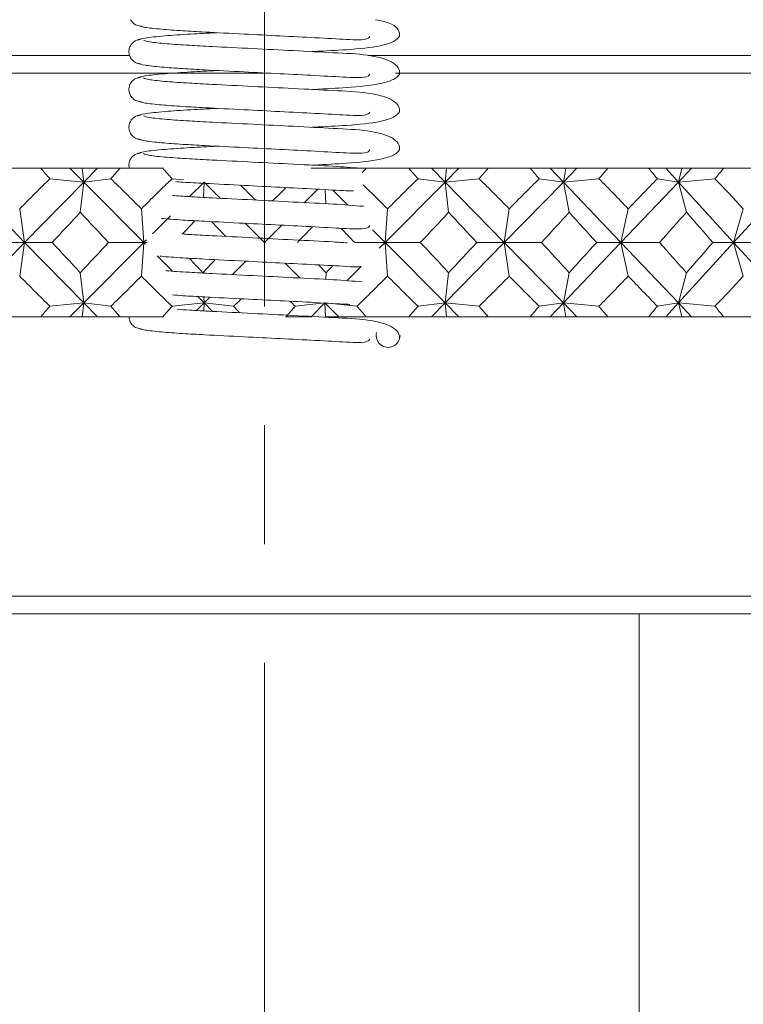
# Model space of a CAD drawing. Header units: inches. Extents: x 3.7 to 30.1, y 2.5 to 21.4.
# Tile 16 of 29: x 14.566 to 15.175, y 15.474 to 16.303. Entities that reach past the tile are written whole.
import ezdxf

# ---------------------------------------------------------------- set-up
doc = ezdxf.new("R2010")
doc.units = ezdxf.units.IN
doc.header["$MEASUREMENT"] = 0
doc.linetypes.add('CENTERX2', pattern=[0.8, 0.5, -0.1, 0.1, -0.1])

msp = doc.modelspace()

# ---------------------------------------------------------------- linework, layer by layer
at = {"color": 7, "linetype": 'CENTERX2', "lineweight": 0}
msp.add_line((14.77199, 21.36133), (14.77199, 14.6454), dxfattribs=at)
at = {"color": 7, "linetype": 'Continuous', "lineweight": 15}
for p, q in [((14.65857, 16.27263), (14.16199, 16.27263)), ((15.38199, 16.27263), (14.85901, 16.27263)), ((14.7756, 16.25763), (14.14699, 16.25763)), ((15.39699, 16.25763), (14.88208, 16.25763)), ((14.54857, 16.17763), (14.58382, 16.17763)), ((14.60844, 16.17763), (14.58382, 16.17763)), ((14.60844, 16.17763), (14.62004, 16.16597)), ((14.6188, 16.17763), (14.60844, 16.17763)), ((14.62004, 16.16597), (14.6188, 16.17763)), ((14.63145, 16.17763), (14.6188, 16.17763)), ((14.63145, 16.17763), (14.62004, 16.16597)), ((14.65061, 16.17763), (14.63145, 16.17763)), ((14.65061, 16.17763), (14.68645, 16.17763)), ((14.68701, 16.17763), (14.68645, 16.17763)), ((14.82324, 16.17763), (14.81123, 16.17763)), ((14.83449, 16.17763), (14.82324, 16.17763)), ((14.85754, 16.17763), (14.83449, 16.17763)), ((14.85754, 16.17763), (14.89338, 16.17763)), ((14.91253, 16.17763), (14.89338, 16.17763)), ((14.91253, 16.17763), (14.92394, 16.16597)), ((14.92519, 16.17763), (14.91253, 16.17763)), ((14.93554, 16.17763), (14.92394, 16.16597)), ((14.92394, 16.16597), (14.92519, 16.17763)), ((14.93554, 16.17763), (14.92519, 16.17763)), ((14.96017, 16.17763), (14.93554, 16.17763)), ((14.96017, 16.17763), (14.99541, 16.17763)), ((15.0123, 16.17763), (14.99541, 16.17763)), ((15.0123, 16.17763), (15.02339, 16.16597)), ((15.02545, 16.17763), (15.0123, 16.17763)), ((15.0348, 16.17763), (15.02339, 16.16597)), ((15.02339, 16.16597), (15.02545, 16.17763)), ((15.0348, 16.17763), (15.02545, 16.17763)), ((15.06073, 16.17763), (15.0348, 16.17763)), ((15.06073, 16.17763), (15.095, 16.17763)), ((15.10943, 16.17763), (15.095, 16.17763)), ((15.10943, 16.17763), (15.12009, 16.16597)), ((15.12294, 16.17763), (15.10943, 16.17763)), ((15.13118, 16.17763), (15.12009, 16.16597)), ((15.12009, 16.16597), (15.12294, 16.17763)), ((15.13118, 16.17763), (15.12294, 16.17763)), ((15.15814, 16.17763), (15.13118, 16.17763)), ((15.15814, 16.17763), (15.19105, 16.17763)), ((14.59157, 16.16884), (14.62004, 16.16597)), ((14.64278, 16.16884), (14.62004, 16.16597)), ((14.69431, 16.16884), (14.7038, 16.16783)), ((14.90121, 16.16884), (14.92394, 16.16597)), ((14.95241, 16.16884), (14.92394, 16.16597)), ((15.0031, 16.16884), (15.02339, 16.16597)), ((15.05317, 16.16884), (15.02339, 16.16597)), ((15.10246, 16.16884), (15.12009, 16.16597)), ((15.15086, 16.16884), (15.12009, 16.16597)), ((14.52059, 16.16597), (14.57032, 16.11513)), ((14.62004, 16.16597), (14.57032, 16.11513)), ((14.62004, 16.16597), (14.61712, 16.14058)), ((14.62004, 16.16597), (14.6706, 16.11513)), ((14.72116, 16.16597), (14.70896, 16.1537)), ((14.72116, 16.16597), (14.72066, 16.15308)), ((14.72116, 16.16597), (14.73478, 16.15234)), ((14.81685, 16.15999), (14.80559, 16.14873)), ((14.82307, 16.15965), (14.82353, 16.1478)), ((14.82946, 16.1593), (14.84212, 16.14656)), ((14.92394, 16.16597), (14.87339, 16.11513)), ((14.92394, 16.16597), (14.92686, 16.14058)), ((14.92394, 16.16597), (14.97367, 16.11513)), ((15.02339, 16.16597), (14.97367, 16.11513)), ((15.02339, 16.16597), (15.02822, 16.14058)), ((15.02339, 16.16597), (15.07174, 16.11513)), ((15.12009, 16.16597), (15.07174, 16.11513)), ((15.12009, 16.16597), (15.12678, 16.14058)), ((15.12009, 16.16597), (15.16653, 16.11513)), ((15.21297, 16.16597), (15.16653, 16.11513)), ((14.57032, 16.11513), (14.56616, 16.14341)), ((14.6706, 16.11513), (14.66851, 16.14341)), ((14.87339, 16.11513), (14.87548, 16.14341)), ((14.97367, 16.11513), (14.97783, 16.14341)), ((15.07174, 16.11513), (15.07792, 16.14341)), ((15.16653, 16.11513), (15.17466, 16.14341)), ((14.69304, 16.1377), (14.67776, 16.12233)), ((14.75585, 16.13127), (14.77199, 16.11513)), ((14.77199, 16.11513), (14.77199, 16.13045)), ((14.78656, 16.1297), (14.77199, 16.11513)), ((14.86293, 16.12565), (14.87339, 16.11513)), ((14.6727, 16.11724), (14.6706, 16.11513)), ((14.52059, 16.0643), (14.57032, 16.11513)), ((14.57032, 16.11513), (14.53911, 16.11513)), ((14.57032, 16.11513), (14.56616, 16.08685)), ((14.62004, 16.0643), (14.57032, 16.11513)), ((14.57032, 16.11513), (14.59337, 16.11513)), ((14.62004, 16.0643), (14.6706, 16.11513)), ((14.6706, 16.11513), (14.64097, 16.11513)), ((14.6706, 16.11513), (14.66851, 16.08685)), ((14.67206, 16.11367), (14.6706, 16.11513)), ((14.6706, 16.11513), (14.67347, 16.11513)), ((14.87339, 16.11513), (14.84785, 16.11513)), ((14.86851, 16.11023), (14.87339, 16.11513)), ((14.87339, 16.11513), (14.87548, 16.08685)), ((14.92394, 16.0643), (14.87339, 16.11513)), ((14.87339, 16.11513), (14.90302, 16.11513)), ((14.92394, 16.0643), (14.97367, 16.11513)), ((14.97367, 16.11513), (14.95062, 16.11513)), ((14.97367, 16.11513), (14.97783, 16.08685)), ((15.02339, 16.0643), (14.97367, 16.11513)), ((14.97367, 16.11513), (15.00487, 16.11513)), ((15.02339, 16.0643), (15.07174, 16.11513)), ((15.07174, 16.11513), (15.05142, 16.11513)), ((15.07174, 16.11513), (15.07792, 16.08685)), ((15.12009, 16.0643), (15.07174, 16.11513)), ((15.07174, 16.11513), (15.10418, 16.11513)), ((15.12009, 16.0643), (15.16653, 16.11513)), ((15.16653, 16.11513), (15.14917, 16.11513)), ((15.16653, 16.11513), (15.17466, 16.08685)), ((15.21297, 16.0643), (15.16653, 16.11513)), ((15.16653, 16.11513), (15.19984, 16.11513)), ((14.69458, 16.09102), (14.68168, 16.10399)), ((14.745, 16.08814), (14.75627, 16.09941)), ((14.77199, 16.0986), (14.77199, 16.08685)), ((14.80189, 16.08523), (14.78941, 16.09771)), ((14.84137, 16.08294), (14.85331, 16.09495)), ((14.61712, 16.08968), (14.62004, 16.0643)), ((14.82381, 16.08968), (14.82359, 16.08411)), ((14.92686, 16.08968), (14.92394, 16.0643)), ((15.02822, 16.08968), (15.02339, 16.0643)), ((15.12678, 16.08968), (15.12009, 16.0643)), ((14.72116, 16.0643), (14.71583, 16.06965)), ((14.72096, 16.06936), (14.72116, 16.0643)), ((14.72116, 16.0643), (14.72596, 16.0691)), ((14.62004, 16.0643), (14.59157, 16.06142)), ((14.60844, 16.05263), (14.62004, 16.0643)), ((14.6188, 16.05263), (14.62004, 16.0643)), ((14.62004, 16.0643), (14.64278, 16.06142)), ((14.63145, 16.05263), (14.62004, 16.0643)), ((14.72116, 16.0643), (14.69431, 16.06142)), ((14.71473, 16.05787), (14.72116, 16.0643)), ((14.72092, 16.05753), (14.72116, 16.0643)), ((14.72116, 16.0643), (14.74608, 16.06142)), ((14.72827, 16.05714), (14.72116, 16.0643)), ((14.82283, 16.0643), (14.7979, 16.06142)), ((14.81123, 16.05263), (14.82283, 16.0643)), ((14.83449, 16.05263), (14.82283, 16.0643)), ((14.82324, 16.05263), (14.82283, 16.0643)), ((14.82595, 16.06396), (14.84967, 16.06142)), ((14.92394, 16.0643), (14.90121, 16.06142)), ((14.91253, 16.05263), (14.92394, 16.0643)), ((14.92394, 16.0643), (14.95241, 16.06142)), ((14.93554, 16.05263), (14.92394, 16.0643)), ((14.92519, 16.05263), (14.92394, 16.0643)), ((15.02339, 16.0643), (15.0031, 16.06142)), ((15.0123, 16.05263), (15.02339, 16.0643)), ((15.02339, 16.0643), (15.05317, 16.06142)), ((15.0348, 16.05263), (15.02339, 16.0643)), ((15.02545, 16.05263), (15.02339, 16.0643)), ((15.12009, 16.0643), (15.10246, 16.06142)), ((15.10943, 16.05263), (15.12009, 16.0643)), ((15.12009, 16.0643), (15.15086, 16.06142)), ((15.13118, 16.05263), (15.12009, 16.0643)), ((15.12294, 16.05263), (15.12009, 16.0643)), ((14.54857, 16.05263), (14.58382, 16.05263)), ((14.60844, 16.05263), (14.58382, 16.05263)), ((14.6188, 16.05263), (14.60844, 16.05263)), ((14.63145, 16.05263), (14.6188, 16.05263)), ((14.65061, 16.05263), (14.63145, 16.05263)), ((14.65061, 16.05263), (14.68645, 16.05263)), ((14.68748, 16.05263), (14.68645, 16.05263)), ((14.81123, 16.05263), (14.79001, 16.05263)), ((14.83449, 16.05263), (14.82324, 16.05263)), ((14.85754, 16.05263), (14.83449, 16.05263)), ((14.85754, 16.05263), (14.89338, 16.05263)), ((14.91253, 16.05263), (14.89338, 16.05263)), ((14.92519, 16.05263), (14.91253, 16.05263)), ((14.93554, 16.05263), (14.92519, 16.05263)), ((14.96017, 16.05263), (14.93554, 16.05263)), ((14.96017, 16.05263), (14.99541, 16.05263)), ((15.0123, 16.05263), (14.99541, 16.05263)), ((15.02545, 16.05263), (15.0123, 16.05263)), ((15.0348, 16.05263), (15.02545, 16.05263)), ((15.06073, 16.05263), (15.0348, 16.05263)), ((15.06073, 16.05263), (15.095, 16.05263)), ((15.10943, 16.05263), (15.095, 16.05263)), ((15.12294, 16.05263), (15.10943, 16.05263)), ((15.13118, 16.05263), (15.12294, 16.05263)), ((15.15814, 16.05263), (15.13118, 16.05263)), ((15.15814, 16.05263), (15.19105, 16.05263)), ((14.14699, 15.81763), (15.39699, 15.81763)), ((15.38199, 15.80263), (14.16199, 15.80263)), ((15.08699, 14.74138), (15.08699, 15.80263))]:
    msp.add_line(p, q, dxfattribs=at)
msp.add_arc((14.87598, 16.03688), 0.01, 164.86385, 0.00287, dxfattribs=at)
for centre, major_axis, ratio, start_param, end_param in [((14.77199, 17.48692), (-0.61981, 1.69123), 0.456452, 2.273845, 2.281817), ((14.77199, 17.48692), (0.82301, 1.69376), 0.324861, 3.992179, 4.000152), ((14.77199, 17.48692), (-0.70004, 1.69004), 0.414214, 2.269675, 2.277648), ((14.77199, 17.48692), (0.70004, 1.69004), 0.414214, 4.010023, 4.01351), ((14.77199, 17.48692), (-0.82301, 1.69376), 0.324861, 2.283034, 2.291007), ((14.77199, 17.48692), (0.61981, 1.69123), 0.456452, 4.001368, 4.009341), ((14.77199, 17.48692), (-0.8692, 1.69747), 0.279182, 2.297599, 2.305571), ((14.77199, 17.48692), (0.52429, 1.69494), 0.495458, 3.987695, 3.995668), ((14.77199, 17.48692), (-0.90688, 1.70162), 0.233354, 2.315863, 2.323836), ((14.77199, 17.48692), (0.41155, 1.70083), 0.529389, 3.963022, 3.970995), ((14.77199, 14.74334), (0.52429, 1.69494), 0.495458, 0.741382, 0.767556), ((14.77199, 14.74334), (-0.76713, 1.69107), 0.370057, 5.501386, 5.527559), ((14.77199, 14.74334), (0.61981, 1.69123), 0.456452, 0.755055, 0.781229), ((14.77199, 14.74334), (0.76713, 1.69107), 0.370057, 0.755626, 0.7818), ((14.77199, 14.74334), (-0.52429, 1.69494), 0.495458, 5.51563, 5.541803), ((14.77199, 14.74334), (0.82301, 1.69376), 0.324861, 0.745866, 0.77204), ((14.77199, 14.74334), (-0.41155, 1.70083), 0.529389, 5.540302, 5.566476), ((14.77199, 14.74334), (0.8692, 1.69747), 0.279182, 0.731301, 0.757475), ((14.77199, 14.74334), (-0.28104, 1.7076), 0.55591, 5.576466, 5.602639), ((14.77199, 14.74334), (-0.70004, 1.69004), 0.414214, 5.505421, 5.518277), ((14.77199, 14.74334), (0.70004, 1.69004), 0.414214, 0.766933, 0.778519), ((14.77199, 14.74334), (-0.61981, 1.69123), 0.456452, 5.501957, 5.522683), ((14.77199, 17.48692), (0.82301, 1.69376), 0.324861, 3.941651, 3.965992), ((14.77199, 17.48692), (-0.61981, 1.69123), 0.456452, 2.308004, 2.332345), ((14.77199, 17.48692), (0.76713, 1.69107), 0.370057, 3.958251, 3.968955), ((14.77199, 17.48692), (0.61981, 1.69123), 0.456452, 3.95084, 3.975181), ((14.77199, 17.48692), (-0.82301, 1.69376), 0.324861, 2.317193, 2.341534), ((14.77199, 17.48692), (0.52429, 1.69494), 0.495458, 3.937167, 3.961508), ((14.77199, 17.48692), (-0.8692, 1.69747), 0.279182, 2.331758, 2.356099), ((14.77199, 17.48692), (0.41155, 1.70083), 0.529389, 3.912494, 3.936836), ((14.77199, 17.48692), (-0.90688, 1.70162), 0.233354, 2.350023, 2.374364), ((14.77199, 17.48692), (-0.70004, 1.69004), 0.414214, 2.311368, 2.323267), ((14.77199, 17.48692), (0.70004, 1.69004), 0.414214, 3.955009, 3.967687), ((14.77199, 17.48692), (-0.76713, 1.69107), 0.370057, 2.320357, 2.331774), ((14.77199, 14.74334), (-0.82301, 1.69376), 0.324861, 5.458786, 5.483127), ((14.77199, 14.74334), (0.61981, 1.69123), 0.456452, 0.809247, 0.833589), ((14.77199, 14.74334), (-0.61981, 1.69123), 0.456452, 5.449597, 5.473938), ((14.77199, 14.74334), (0.82301, 1.69376), 0.324861, 0.800058, 0.8244), ((14.77199, 14.74334), (-0.52429, 1.69494), 0.495458, 5.46327, 5.487611), ((14.77199, 14.74334), (0.8692, 1.69747), 0.279182, 0.785493, 0.809835), ((14.77199, 14.74334), (-0.41155, 1.70083), 0.529389, 5.487942, 5.512284), ((14.77199, 14.74334), (0.90688, 1.70162), 0.233354, 0.767229, 0.79157), ((14.77199, 14.74334), (-0.76713, 1.69107), 0.370057, 5.449026, 5.460714), ((14.77199, 14.74334), (0.70004, 1.69004), 0.414214, 0.827213, 0.837758), ((14.77199, 14.74334), (-0.70004, 1.69004), 0.414214, 5.445427, 5.451717), ((14.77199, 14.74334), (0.76713, 1.69107), 0.370057, 0.828486, 0.83416), ((14.77199, 17.48692), (-0.52429, 1.69494), 0.495458, 2.374037, 2.40021), ((14.77199, 17.48692), (0.76713, 1.69107), 0.370057, 3.897219, 3.923392), ((14.77199, 17.48692), (-0.61981, 1.69123), 0.456452, 2.360364, 2.386537), ((14.77199, 17.48692), (0.61981, 1.69123), 0.456452, 3.896648, 3.922821), ((14.77199, 17.48692), (-0.76713, 1.69107), 0.370057, 2.359793, 2.385966), ((14.77199, 17.48692), (0.52429, 1.69494), 0.495458, 3.882975, 3.909148), ((14.77199, 17.48692), (-0.82301, 1.69376), 0.324861, 2.369553, 2.395726), ((14.77199, 17.48692), (0.41155, 1.70083), 0.529389, 3.858302, 3.884476), ((14.77199, 17.48692), (-0.8692, 1.69747), 0.279182, 2.384118, 2.410291), ((14.77199, 17.48692), (0.28104, 1.7076), 0.55591, 3.822139, 3.848312), ((14.77199, 17.48692), (0.70004, 1.69004), 0.414214, 3.900817, 3.907337), ((14.77199, 14.74334), (0.61981, 1.69123), 0.456452, 0.859775, 0.867748), ((14.77199, 14.74334), (-0.82301, 1.69376), 0.324861, 5.424626, 5.432599), ((14.77199, 14.74334), (0.70004, 1.69004), 0.414214, 0.863945, 0.871918), ((14.77199, 14.74334), (-0.76713, 1.69107), 0.370057, 5.417914, 5.422839), ((14.77199, 14.74334), (0.76713, 1.69107), 0.370057, 0.860346, 0.868319), ((14.77199, 17.48692), (-0.70004, 1.69004), 0.414214, 2.378005, 2.382368), ((14.77199, 14.74334), (-0.70004, 1.69004), 0.414214, 5.411268, 5.419241), ((14.77199, 14.74334), (0.82301, 1.69376), 0.324861, 0.850586, 0.858559), ((14.77199, 14.74334), (-0.61981, 1.69123), 0.456452, 5.415437, 5.42341), ((14.77199, 14.74334), (0.8692, 1.69747), 0.279182, 0.836021, 0.843994), ((14.77199, 14.74334), (-0.52429, 1.69494), 0.495458, 5.42911, 5.437083), ((14.77199, 14.74334), (0.90688, 1.70162), 0.233354, 0.817757, 0.82573), ((14.77199, 14.74334), (-0.41155, 1.70083), 0.529389, 5.453783, 5.461756)]:
    msp.add_ellipse(centre, major_axis=major_axis, ratio=ratio, start_param=start_param, end_param=end_param, dxfattribs=at)
for points, knots in [([(14.65942, 16.30263), (14.65996, 16.30177), (14.66118, 16.29984), (14.66448, 16.29768), (14.66722, 16.2973), (14.66858, 16.29711)], [0, 0, 0, 0, 0.2852, 0.645807, 1, 1, 1, 1]), ([(14.88555, 16.28872), (14.88555, 16.29047), (14.88555, 16.2938), (14.87923, 16.29981), (14.87039, 16.30162), (14.86548, 16.30263)], [0, 0, 0, 0, 0.3299655, 0.6277273, 1, 1, 1, 1]), ([(14.73209, 16.29169), (14.72454, 16.29131), (14.70791, 16.29047), (14.68638, 16.28897), (14.66904, 16.28714), (14.66661, 16.28596), (14.66536, 16.28535)], [0, 0, 0, 0, 0.198265, 0.437, 0.708834, 1, 1, 1, 1]), ([(14.66569, 16.29782), (14.667, 16.29728), (14.66954, 16.29624), (14.68389, 16.29466), (14.70176, 16.2933), (14.72501, 16.29202), (14.75307, 16.29064), (14.78553, 16.28896), (14.81539, 16.28747), (14.83906, 16.28612), (14.8524, 16.28548), (14.85895, 16.28623), (14.86027, 16.28796), (14.86069, 16.28851)], [0, 0, 0, 0, 0.112833, 0.217276, 0.308959, 0.386017, 0.507694, 0.612249, 0.719919, 0.829993, 0.895028, 0.966866, 1, 1, 1, 1]), ([(14.66837, 16.28617), (14.66731, 16.28606), (14.66525, 16.28584), (14.6626, 16.28448), (14.66059, 16.28273), (14.65888, 16.28029), (14.65795, 16.27733), (14.65795, 16.27437), (14.65887, 16.27119), (14.66106, 16.26816), (14.66446, 16.26582), (14.66722, 16.26545), (14.66858, 16.26527)], [0, 0, 0, 0, 0.086422, 0.168629, 0.24463, 0.313732, 0.432451, 0.534753, 0.642878, 0.759611, 0.880884, 1, 1, 1, 1]), ([(14.88555, 16.25687), (14.88557, 16.25864), (14.88562, 16.26201), (14.87764, 16.26891), (14.85836, 16.27357), (14.83151, 16.27471), (14.79742, 16.27653), (14.76148, 16.27835), (14.73123, 16.27989), (14.70702, 16.28113), (14.68828, 16.28245), (14.67335, 16.284), (14.67139, 16.28493), (14.67037, 16.28542)], [0, 0, 0, 0, 0.060826, 0.115715, 0.220085, 0.33509, 0.444926, 0.548003, 0.655342, 0.723233, 0.804864, 0.898696, 1, 1, 1, 1]), ([(14.81195, 16.27577), (14.81246, 16.2758), (14.82336, 16.27635), (14.84397, 16.27733), (14.86756, 16.27972), (14.88198, 16.28417), (14.88433, 16.28717), (14.88555, 16.28872)], [0, 0, 0, 0, 0.012647, 0.26649, 0.593717, 0.789716, 1, 1, 1, 1]), ([(14.66569, 16.26598), (14.667, 16.26544), (14.66954, 16.2644), (14.68389, 16.26282), (14.70176, 16.26146), (14.72501, 16.26018), (14.75307, 16.25879), (14.78553, 16.25712), (14.81539, 16.25563), (14.83906, 16.25427), (14.8524, 16.25363), (14.85895, 16.25438), (14.86027, 16.25612), (14.86069, 16.25667)], [0, 0, 0, 0, 0.112833, 0.217276, 0.308959, 0.386017, 0.507694, 0.612249, 0.719919, 0.829993, 0.895028, 0.966866, 1, 1, 1, 1]), ([(14.73209, 16.25985), (14.72454, 16.25947), (14.70791, 16.25862), (14.68638, 16.25712), (14.66904, 16.2553), (14.66661, 16.25412), (14.66536, 16.25351)], [0, 0, 0, 0, 0.1982646, 0.4369995, 0.7088336, 1, 1, 1, 1]), ([(14.66837, 16.25433), (14.66731, 16.25422), (14.66525, 16.254), (14.6626, 16.25264), (14.66059, 16.25088), (14.65888, 16.24845), (14.65795, 16.24549), (14.65795, 16.24253), (14.65887, 16.23934), (14.66106, 16.23632), (14.66446, 16.23398), (14.66722, 16.23361), (14.66858, 16.23343)], [0, 0, 0, 0, 0.086422, 0.168629, 0.24463, 0.313732, 0.432451, 0.534753, 0.642878, 0.759611, 0.880884, 1, 1, 1, 1]), ([(14.88555, 16.22503), (14.88557, 16.2268), (14.88562, 16.23017), (14.87764, 16.23707), (14.85836, 16.24173), (14.83151, 16.24287), (14.79742, 16.24469), (14.76148, 16.24651), (14.73123, 16.24805), (14.70702, 16.24928), (14.68828, 16.25061), (14.67335, 16.25215), (14.67139, 16.25309), (14.67037, 16.25358)], [0, 0, 0, 0, 0.060826, 0.115715, 0.220085, 0.33509, 0.444926, 0.548003, 0.655342, 0.723233, 0.804864, 0.898696, 1, 1, 1, 1]), ([(14.81195, 16.24393), (14.81246, 16.24395), (14.82336, 16.24451), (14.84397, 16.24548), (14.86756, 16.24788), (14.88198, 16.25233), (14.88433, 16.25532), (14.88555, 16.25687)], [0, 0, 0, 0, 0.0126467, 0.2664904, 0.5937175, 0.7897163, 1, 1, 1, 1]), ([(14.66569, 16.23413), (14.667, 16.23359), (14.66954, 16.23256), (14.68389, 16.23097), (14.70176, 16.22961), (14.72501, 16.22833), (14.75307, 16.22695), (14.78553, 16.22527), (14.81539, 16.22379), (14.83906, 16.22243), (14.8524, 16.22179), (14.85895, 16.22254), (14.86027, 16.22428), (14.86069, 16.22483)], [0, 0, 0, 0, 0.112833, 0.217276, 0.308959, 0.386017, 0.507694, 0.612249, 0.719919, 0.829993, 0.895028, 0.966866, 1, 1, 1, 1]), ([(14.73209, 16.228), (14.72454, 16.22762), (14.70791, 16.22678), (14.68638, 16.22528), (14.66904, 16.22346), (14.66661, 16.22227), (14.66536, 16.22166)], [0, 0, 0, 0, 0.198265, 0.437, 0.708834, 1, 1, 1, 1]), ([(14.81195, 16.21209), (14.81246, 16.21211), (14.82336, 16.21267), (14.84397, 16.21364), (14.86756, 16.21604), (14.88198, 16.22049), (14.88433, 16.22348), (14.88555, 16.22503)], [0, 0, 0, 0, 0.012647, 0.26649, 0.593717, 0.789716, 1, 1, 1, 1]), ([(14.66837, 16.22249), (14.66731, 16.22238), (14.66525, 16.22216), (14.6626, 16.2208), (14.66059, 16.21904), (14.65888, 16.21661), (14.65795, 16.21364), (14.65795, 16.21068), (14.65887, 16.2075), (14.66106, 16.20447), (14.66446, 16.20214), (14.66722, 16.20177), (14.66858, 16.20158)], [0, 0, 0, 0, 0.086422, 0.168629, 0.24463, 0.313732, 0.432451, 0.534753, 0.642878, 0.759611, 0.880884, 1, 1, 1, 1]), ([(14.88555, 16.19319), (14.88557, 16.19496), (14.88562, 16.19832), (14.87764, 16.20522), (14.85836, 16.20988), (14.83151, 16.21103), (14.79742, 16.21285), (14.76148, 16.21467), (14.73123, 16.21621), (14.70702, 16.21744), (14.68828, 16.21877), (14.67335, 16.22031), (14.67139, 16.22125), (14.67037, 16.22173)], [0, 0, 0, 0, 0.060826, 0.115715, 0.220085, 0.33509, 0.444926, 0.548003, 0.655342, 0.723233, 0.804864, 0.898696, 1, 1, 1, 1]), ([(14.66569, 16.20229), (14.667, 16.20175), (14.66954, 16.20072), (14.68389, 16.19913), (14.70176, 16.19777), (14.72501, 16.19649), (14.75307, 16.19511), (14.78553, 16.19343), (14.81539, 16.19194), (14.83906, 16.19059), (14.8524, 16.18995), (14.85895, 16.1907), (14.86027, 16.19243), (14.86069, 16.19298)], [0, 0, 0, 0, 0.112833, 0.2172765, 0.3089588, 0.3860172, 0.5076941, 0.6122493, 0.7199189, 0.8299929, 0.8950276, 0.9668657, 1, 1, 1, 1]), ([(14.73209, 16.19616), (14.72454, 16.19578), (14.70791, 16.19494), (14.68638, 16.19344), (14.66904, 16.19161), (14.66661, 16.19043), (14.66536, 16.18982)], [0, 0, 0, 0, 0.198265, 0.437, 0.708834, 1, 1, 1, 1]), ([(14.81195, 16.18024), (14.81246, 16.18027), (14.82336, 16.18082), (14.84397, 16.1818), (14.86756, 16.18419), (14.88198, 16.18864), (14.88433, 16.19164), (14.88555, 16.19319)], [0, 0, 0, 0, 0.012647, 0.26649, 0.593717, 0.789716, 1, 1, 1, 1]), ([(14.66837, 16.19064), (14.66731, 16.19053), (14.66525, 16.19031), (14.6626, 16.18895), (14.66059, 16.1872), (14.65887, 16.18476), (14.65799, 16.1818), (14.65785, 16.17942), (14.65832, 16.17804), (14.65847, 16.17763)], [0, 0, 0, 0, 0.14951, 0.291729, 0.423211, 0.542756, 0.748141, 0.925125, 1, 1, 1, 1]), ([(14.85259, 16.17763), (14.84534, 16.17822), (14.82935, 16.17952), (14.79734, 16.18095), (14.76151, 16.18284), (14.73122, 16.18436), (14.70703, 16.1856), (14.68828, 16.18692), (14.67335, 16.18847), (14.67139, 16.1894), (14.67037, 16.18989)], [0, 0, 0, 0, 0.120589, 0.265859, 0.402189, 0.544156, 0.633948, 0.741914, 0.866016, 1, 1, 1, 1]), ([(14.69747, 16.16633), (14.6994, 16.16618), (14.70621, 16.16565), (14.72527, 16.16465), (14.75299, 16.16327), (14.7856, 16.16158), (14.81518, 16.16015), (14.83723, 16.15875), (14.84491, 16.15854), (14.84682, 16.15849)], [0, 0, 0, 0, 0.052032, 0.183062, 0.38996, 0.567746, 0.750827, 0.937996, 1, 1, 1, 1]), ([(14.85535, 16.14558), (14.84725, 16.14624), (14.83043, 16.14762), (14.79737, 16.14911), (14.76146, 16.15099), (14.73135, 16.15252), (14.70857, 16.15366), (14.69907, 16.15437), (14.69453, 16.15471)], [0, 0, 0, 0, 0.184957, 0.38368, 0.570174, 0.764378, 0.887211, 1, 1, 1, 1]), ([(14.68544, 16.1354), (14.68548, 16.1354), (14.68956, 16.13493), (14.70218, 16.13408), (14.72484, 16.13281), (14.75312, 16.13142), (14.78551, 16.12975), (14.8154, 16.12826), (14.83906, 16.1269), (14.8524, 16.12626), (14.85895, 16.12701), (14.86027, 16.12875), (14.86069, 16.1293)], [0, 0, 0, 0, 0.000919, 0.117944, 0.216302, 0.371613, 0.505069, 0.6425, 0.783, 0.866012, 0.957707, 1, 1, 1, 1]), ([(14.84149, 16.11477), (14.83771, 16.11507), (14.82505, 16.11607), (14.79724, 16.11726), (14.76146, 16.11915), (14.7315, 16.12068), (14.7118, 16.12163), (14.70482, 16.12214), (14.70289, 16.12228)], [0, 0, 0, 0, 0.101632, 0.339924, 0.563553, 0.796427, 0.943718, 1, 1, 1, 1]), ([(14.68411, 16.10371), (14.68458, 16.10365), (14.689, 16.10314), (14.70212, 16.10224), (14.72486, 16.10096), (14.75312, 16.09957), (14.78548, 16.09792), (14.81553, 16.09636), (14.83865, 16.09525), (14.85002, 16.09429), (14.85276, 16.09484), (14.85331, 16.09495)], [0, 0, 0, 0, 0.015246, 0.145274, 0.254562, 0.42713, 0.575415, 0.728117, 0.884229, 0.976464, 1, 1, 1, 1]), ([(14.85418, 16.08198), (14.84644, 16.08261), (14.82998, 16.08396), (14.79733, 16.08542), (14.76156, 16.08731), (14.73106, 16.08883), (14.70743, 16.09007), (14.69376, 16.09093), (14.6893, 16.09142), (14.68891, 16.09146)], [0, 0, 0, 0, 0.169639, 0.360632, 0.539872, 0.726522, 0.844577, 0.986523, 1, 1, 1, 1]), ([(14.69456, 16.07102), (14.69741, 16.0708), (14.70509, 16.07019), (14.72521, 16.06912), (14.75299, 16.06774), (14.78562, 16.06604), (14.81507, 16.06464), (14.83595, 16.06328), (14.84283, 16.06308), (14.84381, 16.06306)], [0, 0, 0, 0, 0.077766, 0.20953, 0.417588, 0.596369, 0.780476, 0.968694, 1, 1, 1, 1]), ([(14.88555, 16.03397), (14.88557, 16.03574), (14.88562, 16.03911), (14.87764, 16.04601), (14.85836, 16.05067), (14.8315, 16.05181), (14.79744, 16.05363), (14.76143, 16.05545), (14.73142, 16.057), (14.71019, 16.05804), (14.70196, 16.05865), (14.69871, 16.05889)], [0, 0, 0, 0, 0.0792645, 0.150793, 0.2868023, 0.4366698, 0.5798022, 0.7141271, 0.8540049, 0.9424769, 1, 1, 1, 1]), ([(14.65809, 16.05263), (14.65808, 16.05225), (14.65802, 16.05087), (14.65891, 16.04829), (14.66105, 16.04526), (14.66447, 16.04292), (14.66722, 16.04255), (14.66858, 16.04237)], [0, 0, 0, 0, 0.081098, 0.294653, 0.52521, 0.764735, 1, 1, 1, 1]), ([(14.66569, 16.04308), (14.667, 16.04254), (14.66954, 16.0415), (14.68389, 16.03992), (14.70176, 16.03856), (14.72501, 16.03728), (14.75307, 16.03589), (14.78553, 16.03422), (14.81539, 16.03273), (14.83906, 16.03137), (14.8524, 16.03073), (14.85895, 16.03148), (14.86027, 16.03322), (14.86069, 16.03377)], [0, 0, 0, 0, 0.112833, 0.2172765, 0.3089588, 0.3860172, 0.5076941, 0.6122493, 0.7199189, 0.8299929, 0.8950276, 0.9668657, 1, 1, 1, 1])]:
    msp.add_open_spline(points, degree=3, knots=knots, dxfattribs=at)

doc.saveas('drawing.dxf')
